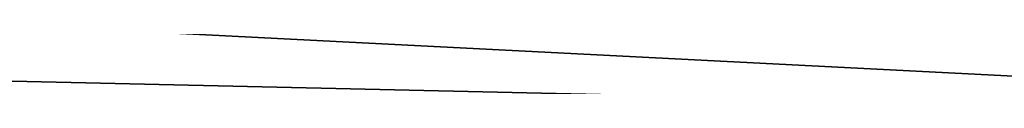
# Model space of a CAD drawing. Extents: x -775 to 775, y -775 to 775.
# Tile 175 of 256: x -0.04684 to -0.02342, y -745.99612 to -745.99504. Entities that reach past the tile are written whole.
import ezdxf

# ---------------------------------------------------------------- set-up
doc = ezdxf.new("R2010")
doc.units = 0
doc.layers.get('0').update_dxf_attribs({"color": 13, "linetype": 'CONTINUOUS'})

# ---------------------------------------------------------------- blocks, each defined once
blk = doc.blocks.new('OBJ_000001')
for p, q in [((-76.179804, -742.105236), (0, -745.997052)), ((-76.179804, -742.105236, 38.999842), (0, -745.997052, 38.999842)), ((0, -745.997052, 2.999988), (-76.179804, -742.105236, 2.999988))]:
    blk.add_line(p, q)
blk = doc.blocks.new('OBJ_000002')
for p, q in [((-34.1758, -745.219774, 6.999972), (0, -745.997052, 6.999972)), ((0, -745.997052, 30.162724), (-34.1758, -745.219774, 30.162724))]:
    blk.add_line(p, q)
blk = doc.blocks.new('SKPE74C')
for name in ['OBJ_000002', 'OBJ_000001']:
    blk.add_blockref(name, (0, 0))

msp = doc.modelspace()

# ---------------------------------------------------------------- block references
msp.add_blockref('SKPE74C', (0, 0))

doc.saveas('drawing.dxf')
